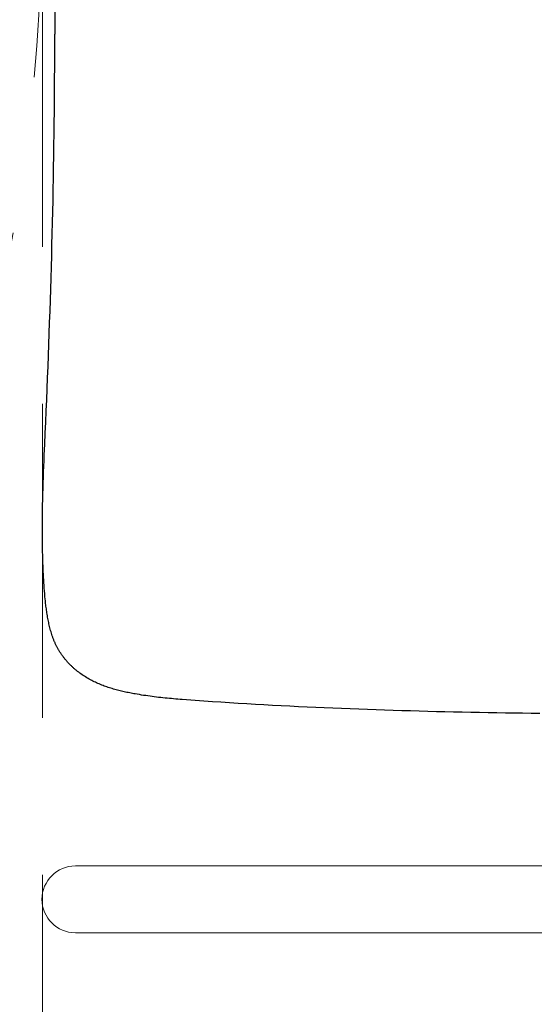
# Model space of a CAD drawing. Header units: millimetres. Extents: x -6792 to 22441, y -13430 to 4653.
# Tile 70 of 256: x -3740 to -3719, y -8139 to -8099. Entities that reach past the tile are written whole.
import ezdxf
from ezdxf import colors
from ezdxf.entities.mleader import LeaderData, LeaderLine
from ezdxf.math import Vec2, Vec3

# ---------------------------------------------------------------- set-up
doc = ezdxf.new("R2010")
doc.units = ezdxf.units.MM
doc.linetypes.add('DASHED', pattern=[19.05, 12.7, -6.35])
doc.layers.add('_A_OPIS', color=253, linetype='Continuous', lineweight=9)
doc.layers.add('Wyposazenie Wew - ludzie 2d', color=7, linetype='Continuous')
doc.layers.add('Wyposazenie Wew - Urzadzenia Sanitarne', color=6, linetype='Continuous')
doc.styles.get("Standard").update_dxf_attribs({"font": 'arial.ttf'})

# ---------------------------------------------------------------- blocks, each defined once
blk = doc.blocks.new('_Dot')
at = {"color": 0, "linetype": 'ByBlock', "lineweight": -2}
blk.add_line((-0.5, 0), (-1, 0), dxfattribs=at)
at = {"color": 0, "linetype": 'ByBlock', "const_width": 0.5}
blk.add_lwpolyline([(-0.25, 0, 1), (0.25, 0, 1)], format="xyb", close=True, dxfattribs=at)
blk = doc.blocks.new('Poręcz NPS_Prosta')
at = {"linetype": 'Continuous', "lineweight": 20}
for p, q in [((4.225, 0), (-4.225, 0)), ((-4.225, -0.338), (-4.225, 0)), ((4.225, -0.338), (4.225, 0)), ((4.225, -0.338), (-4.225, -0.338)), ((-1.352, -0.338), (-1.352, -53.665)), ((1.352, -0.338), (1.352, -53.665))]:
    blk.add_line(p, q, dxfattribs=at)
blk.add_arc((0, -53.665), 1.352, 180, 0, dxfattribs=at)
blk = doc.blocks.new('Z$W@#0FA31E09')
at = {"layer": 'Wyposazenie Wew - ludzie 2d', "color": 8, "linetype": 'DASHED', "lineweight": 0, "true_color": 0x707070}
blk.add_lwpolyline([(150, 0), (150, 150), (0, 150), (0, 0)], close=True, dxfattribs=at)
blk.add_circle((75, 75), 75, dxfattribs=at)
blk = doc.blocks.new('Umywalka KOŁO_bez barier')
at = {"linetype": 'Continuous'}
for points in [[(-0.896, -54.501), (-0.448, -54.5), (0.001, -54.499), (0.002, -54.499)], [(27.484, -34.856), (27.48, -35.205), (27.475, -35.555), (27.47, -35.904), (27.464, -36.253), (27.459, -36.602), (27.453, -36.952), (27.446, -37.301), (27.439, -37.65), (27.432, -37.999), (27.424, -38.348), (27.416, -38.698), (27.408, -39.047), (27.399, -39.396), (27.39, -39.745), (27.38, -40.094), (27.369, -40.444), (27.359, -40.793), (27.348, -41.142), (27.336, -41.491), (27.324, -41.84), (27.311, -42.189), (27.298, -42.538), (27.284, -42.887), (27.27, -43.236), (27.255, -43.585), (27.239, -43.934), (27.223, -44.283), (27.207, -44.632), (27.19, -44.981), (27.172, -45.33), (27.153, -45.678), (27.134, -46.027), (27.115, -46.376), (27.094, -46.725), (27.073, -47.073), (27.063, -47.248), (27.052, -47.422), (27.04, -47.596), (27.029, -47.77), (27.006, -48.119), (26.982, -48.467), (26.97, -48.642), (26.957, -48.816), (26.945, -48.99), (26.932, -49.164), (26.918, -49.338), (26.911, -49.425), (26.904, -49.512), (26.897, -49.599), (26.889, -49.686), (26.881, -49.773), (26.873, -49.86), (26.865, -49.947), (26.856, -50.034), (26.847, -50.121), (26.837, -50.208), (26.828, -50.295), (26.818, -50.381), (26.807, -50.468), (26.796, -50.555), (26.785, -50.641), (26.773, -50.728), (26.76, -50.814), (26.748, -50.901), (26.734, -50.987), (26.72, -51.073), (26.706, -51.159), (26.691, -51.245), (26.681, -51.3), (26.67, -51.356), (26.66, -51.411), (26.649, -51.466), (26.638, -51.521), (26.626, -51.575), (26.615, -51.63), (26.603, -51.685), (26.59, -51.74), (26.577, -51.794), (26.564, -51.849), (26.551, -51.903), (26.537, -51.957), (26.522, -52.012), (26.508, -52.066), (26.492, -52.12), (26.477, -52.173), (26.46, -52.227), (26.443, -52.281), (26.426, -52.334), (26.408, -52.387), (26.39, -52.44), (26.371, -52.493), (26.351, -52.545), (26.331, -52.597), (26.31, -52.649), (26.288, -52.701), (26.266, -52.753), (26.243, -52.804), (26.219, -52.855), (26.195, -52.905), (26.17, -52.955), (26.144, -53.005), (26.118, -53.055), (26.091, -53.104), (26.063, -53.153), (26.034, -53.201), (26.005, -53.249), (25.975, -53.297), (25.944, -53.344), (25.913, -53.391), (25.881, -53.437), (25.848, -53.483), (25.815, -53.528), (25.78, -53.572), (25.763, -53.594), (25.745, -53.616), (25.728, -53.638), (25.71, -53.659), (25.692, -53.681), (25.673, -53.702), (25.655, -53.723), (25.636, -53.744), (25.617, -53.765), (25.598, -53.786), (25.579, -53.806), (25.56, -53.826), (25.54, -53.846), (25.521, -53.866), (25.501, -53.886), (25.481, -53.906), (25.46, -53.925), (25.44, -53.944), (25.419, -53.964), (25.399, -53.982), (25.378, -54.001), (25.357, -54.02), (25.336, -54.038), (25.314, -54.056), (25.293, -54.074), (25.271, -54.092), (25.249, -54.109), (25.227, -54.127), (25.205, -54.144), (25.182, -54.161), (25.16, -54.177), (25.137, -54.194), (25.114, -54.21), (25.091, -54.226), (25.068, -54.242), (25.045, -54.258), (25.021, -54.273), (24.998, -54.288), (24.974, -54.303), (24.95, -54.318), (24.926, -54.333), (24.902, -54.347), (24.878, -54.361), (24.853, -54.375), (24.829, -54.388), (24.804, -54.402), (24.779, -54.415), (24.754, -54.428), (24.729, -54.44), (24.704, -54.453), (24.679, -54.465), (24.654, -54.477), (24.628, -54.488), (24.602, -54.5), (24.577, -54.511), (24.551, -54.522), (24.525, -54.532), (24.499, -54.543), (24.473, -54.553), (24.446, -54.563), (24.42, -54.573), (24.394, -54.582), (24.341, -54.601), (24.288, -54.618), (24.234, -54.635), (24.18, -54.651), (24.126, -54.666), (24.072, -54.681), (24.018, -54.695), (23.963, -54.708), (23.909, -54.721), (23.854, -54.734), (23.799, -54.745), (23.745, -54.757), (23.69, -54.768), (23.634, -54.778), (23.579, -54.788), (23.524, -54.798), (23.469, -54.807), (23.413, -54.816), (23.358, -54.824), (23.303, -54.832), (23.247, -54.84), (23.191, -54.847), (23.136, -54.855), (23.08, -54.861), (23.025, -54.868), (22.969, -54.874), (22.913, -54.88), (22.857, -54.886), (22.746, -54.896), (22.634, -54.906), (22.522, -54.915), (22.411, -54.924), (22.299, -54.931), (22.187, -54.939), (22.075, -54.946), (21.963, -54.952), (21.851, -54.958), (21.739, -54.963), (21.627, -54.969), (21.515, -54.973), (21.403, -54.978), (21.291, -54.982), (21.179, -54.985), (21.067, -54.988), (20.955, -54.991), (20.843, -54.994), (20.731, -54.996), (20.619, -54.997), (20.507, -54.999), (20.395, -55), (20.282, -55.001), (20.17, -55.001), (20.058, -55.001), (19.946, -55.001), (19.834, -55.001), (19.722, -55), (19.61, -54.999), (19.498, -54.998), (19.386, -54.996), (19.274, -54.994), (19.049, -54.99), (18.825, -54.985), (18.601, -54.979), (18.377, -54.973), (18.153, -54.966), (17.929, -54.958), (17.705, -54.949), (17.481, -54.941), (17.257, -54.932), (17.033, -54.922), (16.585, -54.903), (16.137, -54.883), (15.689, -54.863), (15.241, -54.843), (14.793, -54.824), (14.345, -54.806), (13.897, -54.788), (13.449, -54.771), (13.001, -54.754), (12.553, -54.737), (12.105, -54.721), (11.657, -54.706), (11.208, -54.691), (10.76, -54.676), (10.312, -54.662), (9.864, -54.649), (9.416, -54.636), (8.967, -54.624), (8.519, -54.612), (8.071, -54.601), (7.623, -54.59), (7.174, -54.58), (6.726, -54.57), (6.278, -54.561), (5.829, -54.553), (5.381, -54.545), (4.933, -54.538), (4.484, -54.531), (4.036, -54.525), (3.588, -54.52), (3.139, -54.515), (2.691, -54.511), (2.243, -54.507), (1.794, -54.504), (1.346, -54.502), (0.897, -54.501), (0.449, -54.5), (0.001, -54.499)], [(0.001, -54.5), (0.002, -54.5)]]:
    blk.add_lwpolyline(points, dxfattribs=at)

msp = doc.modelspace()

# ---------------------------------------------------------------- block references
at = {"xscale": -1, "rotation": 270}
msp.add_blockref('Z$W@#0FA31E09', (-3889.234, -8169.405), dxfattribs=at)
at = {"layer": 'Wyposazenie Wew - Urzadzenia Sanitarne', "rotation": 270}
msp.add_blockref('Umywalka KOŁO_bez barier', (-3684.234, -8099.7), dxfattribs=at)
at = {"layer": 'Wyposazenie Wew - Urzadzenia Sanitarne', "xscale": -1, "rotation": 269.9999999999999}
msp.add_blockref('Poręcz NPS_Prosta', (-3684.234, -8134.7), dxfattribs=at)

# ---------------------------------------------------------------- leaders
at = {"layer": '_A_OPIS', "linetype": 'ByBlock'}
ml = msp.add_multileader_mtext('Standard', dxfattribs=at)
ml.set_content('COKOLIKI PRZYŚCIENNE O WYS. OK. 7-8 CM\\PZ PŁYTEK FORMATU 60X120CM CIĘTYCH\\PWZDŁUŻ NA 7-8 NP. OPTIMUM GRAND\\PCOLOURS GRAPHITE MAT FUGA 2 MM\\PO KOLORZE ZBLIŻONYM DO\\PPŁYTKI (GRAFIT)', color=256)
ml.set_leader_properties(color=256, linetype='ByLayer', lineweight=-1)
ml.set_arrow_properties(name='DOT')
ml.build(insert=Vec2(0, 0))
ml.multileader.update_dxf_attribs({"text_left_attachment_type": 6, "text_right_attachment_type": 5, "dogleg_length": 3, "arrow_head_size": 6})
ctx = ml.context
ctx.base_point, ctx.char_height, ctx.arrow_head_size, ctx.plane_origin, ctx.plane_x_axis, ctx.plane_y_axis = Vec3(-3480.999, -8148.037), 5, 6, Vec3(-4028.368, -7988.964), Vec3(0.00063, 1), Vec3(-1, 0.00063)
ctx.left_attachment, ctx.right_attachment = 6, 5
notes = []
notes.append((ctx, [(0, (1, 1, 0), (-3535.282, -7989.272), (-0.00063, -1), 5.014, [(0, [(-3444.609, -7989.332)], 0, [])])]))
ctx.mtext.insert, ctx.mtext.text_direction, ctx.mtext.rotation, ctx.mtext.line_spacing_factor, ctx.mtext.flow_direction = Vec3(-3474.433, -7996.324), Vec3(-0.00063, -1), 4.711759, 1.2, 5
for ctx, leaders in notes:
    for number, flags, end, landing, length, lines in leaders:
        leader = LeaderData()
        leader.index, (leader.has_last_leader_line, leader.has_dogleg_vector, leader.attachment_direction) = number, flags
        leader.last_leader_point, leader.dogleg_vector, leader.dogleg_length = Vec3(end), Vec3(landing), length
        for number, points, colour, breaks in lines:
            line = LeaderLine()
            line.index, line.vertices, line.color, line.breaks = number, Vec3.list(points), colors.encode_raw_color(colour), breaks
            leader.lines.append(line)
        ctx.leaders.append(leader)

doc.saveas('drawing.dxf')
